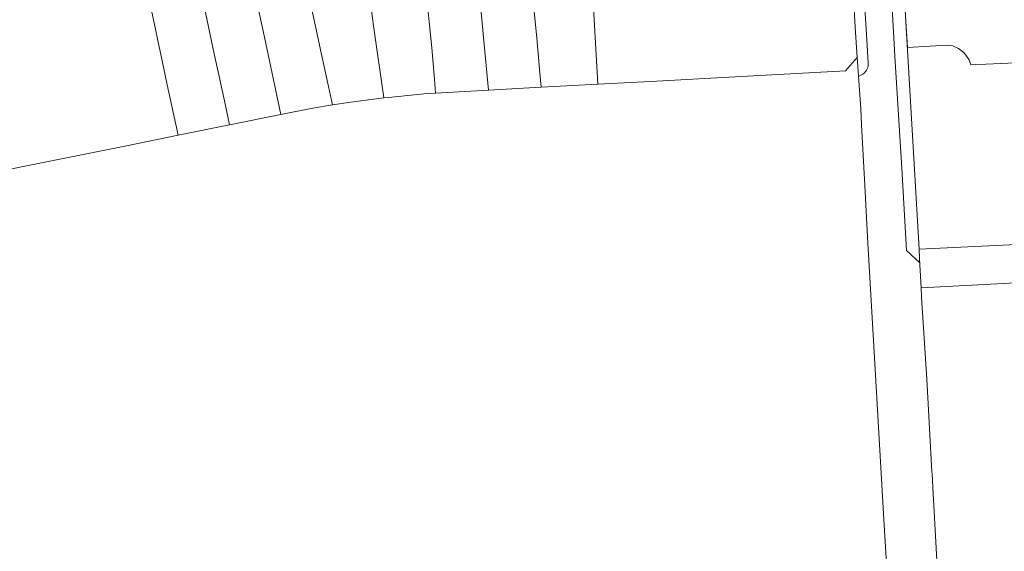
# Model space of a CAD drawing. Header units: millimetres. Extents: x -191 to 81095, y -508122 to 28741.
# Tile 110 of 251: x 5258 to 5492, y 9368 to 9495. Entities that reach past the tile are written whole.
import ezdxf

# ---------------------------------------------------------------- set-up
doc = ezdxf.new("R2010")
doc.units = ezdxf.units.MM
doc.linetypes.add('VE22-087 DB - VST Hervest-Dorsten ALK VA2736$0$1', pattern=[0])
for name, color, linetype, lineweight in [('VE22-087 DB - VST Hervest-Dorsten ALK VA2736$0$AX_Flurstueck', 9, 'VE22-087 DB - VST Hervest-Dorsten ALK VA2736$0$1', 18), ('VE22-087 DB - VST Hervest-Dorsten ALK VA2736$0$AX_Strassenverkehr', 7, 'VE22-087 DB - VST Hervest-Dorsten ALK VA2736$0$1', 18), ('VE22-087 DB - VST Hervest-Dorsten ALK VA2736$0$AX_Strassenverkehrsanlage', 7, 'VE22-087 DB - VST Hervest-Dorsten ALK VA2736$0$1', 18), ('VE22-087 DB - VST Hervest-Dorsten ALK VA2736$0$AX_Vegetationsmerkmal', 7, 'VE22-087 DB - VST Hervest-Dorsten ALK VA2736$0$1', 18), ('VE22-087 DB - VST Hervest-Dorsten ALK VA2736$0$AX_Wohnbauflaeche', 7, 'VE22-087 DB - VST Hervest-Dorsten ALK VA2736$0$1', 18), ('VE22-087 DB - VST Hervest-Dorsten ALK VA2736$0$Flurgrenzen', 9, 'VE22-087 DB - VST Hervest-Dorsten ALK VA2736$0$1', 18)]:
    doc.layers.add(name, color=color, linetype=linetype, lineweight=lineweight)
doc.layers.add('XREF ALK Kataster', color=251, linetype='Continuous')

# ---------------------------------------------------------------- blocks, each defined once
blk = doc.blocks.new('VE22-087 DB - VST Hervest-Dorsten ALK VA2736')
at = {"layer": 'VE22-087 DB - VST Hervest-Dorsten ALK VA2736$0$AX_Flurstueck', "linetype": 'VE22-087 DB - VST Hervest-Dorsten ALK VA2736$0$1', "lineweight": 13, "ltscale": 0.5}
for points in [[(5456.33, 9503, 0), (5456.88, 9493.03, 0), (5457.31, 9485.82, 0), (5458.17, 9473.73, 0), (5458.33, 9469.82, 0), (5459.15, 9455.36, 0), (5459.91, 9441.63, 0), (5461.11, 9419.83, 0), (5463.7, 9375.93, 0), (5464.64, 9360.18, 0)], [(5476.54, 9361.9, 0), (5475.33, 9383.52, 0), (5475.15, 9386.81, 0), (5475.13, 9387.22, 0), (5473.89, 9409.31, 0), (5472.67, 9428.84, 0), (5472.56, 9431.02, 0), (5472.2, 9437.97, 0), (5472.07, 9440.26, 0), (5468.85, 9495.71, 0), (5468.5, 9501.7, 0), (5466.62, 9534.07, 0), (5471.45, 9572.98, 0), (5472.48, 9581.2, 0), (5477.64, 9591.02, 0), (5480.02, 9595.56, 0), (5483.31, 9601.84, 0), (5489.16, 9600.46, 0), (5486.25, 9604.19, 0), (5487.11, 9609.18, 0), (5495.62, 9658.55, 0)]]:
    blk.add_polyline3d(points, dxfattribs=at)
for points in [[(5394.56, 9499.09, 0), (5390.85, 9528.36, 0), (5377.59, 9525.84, 0), (5381.12, 9490.5, 0), (5381.75, 9483.03, 0), (5381.76, 9482.97, 0), (5382.15, 9478.74, 0), (5395.66, 9479.46, 0)], [(5382.15, 9478.74, 0), (5381.76, 9482.97, 0), (5381.75, 9483.03, 0), (5381.12, 9490.5, 0), (5377.59, 9525.84, 0), (5365.36, 9523.52, 0), (5367.02, 9505.84, 0), (5367.08, 9505.18, 0), (5367.4, 9501.8, 0), (5367.68, 9498.79, 0), (5367.97, 9495.77, 0), (5368.45, 9490.63, 0), (5369.64, 9478.06, 0)], [(5367.68, 9498.79, 0), (5367.4, 9501.8, 0), (5367.08, 9505.18, 0), (5367.02, 9505.84, 0), (5365.36, 9523.52, 0), (5352.82, 9521.14, 0), (5355.03, 9499.05, 0), (5355.5, 9494.36, 0), (5356.12, 9488.17, 0), (5356.76, 9480.69, 0), (5357.07, 9477.37, 0), (5369.64, 9478.06, 0), (5368.45, 9490.63, 0), (5367.97, 9495.77, 0)], [(5345.89, 9476.36, 0), (5355.01, 9477.26, 0), (5357.07, 9477.37, 0), (5356.76, 9480.69, 0), (5356.12, 9488.17, 0), (5355.5, 9494.36, 0), (5355.03, 9499.05, 0), (5352.82, 9521.14, 0), (5346.87, 9520.01, 0), (5339.69, 9518.68, 0), (5339.79, 9517.69, 0), (5341.89, 9496.4, 0), (5342.31, 9493.4, 0), (5344.75, 9476.22, 0)], [(5339.79, 9517.69, 0), (5339.69, 9518.68, 0), (5339, 9518.55, 0), (5330.96, 9517.06, 0), (5323.71, 9515.71, 0), (5323.92, 9514.74, 0), (5329.87, 9486.96, 0), (5331.41, 9479.63, 0), (5332.55, 9474.54, 0), (5336.88, 9475.22, 0), (5344.75, 9476.22, 0), (5342.31, 9493.4, 0), (5341.89, 9496.4, 0)], [(5329.87, 9486.96, 0), (5323.92, 9514.74, 0), (5323.71, 9515.71, 0), (5323.09, 9515.6, 0), (5315.24, 9514.14, 0), (5311.62, 9513.47, 0), (5311.82, 9512.49, 0), (5315.04, 9496.9, 0), (5315.71, 9493.63, 0), (5316.34, 9490.67, 0), (5320.27, 9472.27, 0), (5327.82, 9473.79, 0), (5332.55, 9474.54, 0), (5331.41, 9479.63, 0)], [(5320.27, 9472.27, 0), (5316.34, 9490.67, 0), (5315.71, 9493.63, 0), (5315.04, 9496.9, 0), (5311.82, 9512.49, 0), (5311.62, 9513.47, 0), (5307.38, 9512.68, 0), (5299.43, 9511.2, 0), (5299.23, 9511.17, 0), (5299.44, 9510.19, 0), (5304.42, 9486.69, 0), (5305.47, 9481.74, 0), (5307.04, 9474.43, 0), (5308.05, 9469.8, 0)], [(5286.99, 9508.89, 0), (5287.2, 9507.92, 0), (5290.49, 9492.15, 0), (5291.28, 9488.4, 0), (5291.91, 9485.46, 0), (5293.21, 9479.34, 0), (5295.78, 9467.32, 0), (5308.05, 9469.8, 0), (5307.04, 9474.43, 0), (5305.47, 9481.74, 0), (5304.42, 9486.69, 0), (5299.44, 9510.19, 0), (5299.23, 9511.17, 0), (5291.46, 9509.72, 0)]]:
    blk.add_polyline3d(points, close=True, dxfattribs=at)
at = {"layer": 'VE22-087 DB - VST Hervest-Dorsten ALK VA2736$0$AX_Strassenverkehr', "color": 253, "linetype": 'VE22-087 DB - VST Hervest-Dorsten ALK VA2736$0$1', "lineweight": 13, "ltscale": 0.5, "true_color": 0x999999}
for points in [[(5456.33, 9503, 0), (5456.88, 9493.03, 0), (5457.31, 9485.82, 0), (5458.17, 9473.73, 0), (5458.33, 9469.82, 0), (5459.15, 9455.36, 0), (5459.91, 9441.63, 0), (5461.11, 9419.83, 0), (5463.7, 9375.93, 0), (5464.64, 9360.18, 0)], [(5476.54, 9361.9, 0), (5475.33, 9383.52, 0), (5475.15, 9386.81, 0), (5475.13, 9387.22, 0), (5473.89, 9409.31, 0), (5472.67, 9428.84, 0), (5472.56, 9431.02, 0), (5501.07, 9432.52, 0)], [(5500.24, 9441.57, 0), (5472.07, 9440.26, 0), (5468.85, 9495.71, 0)]]:
    blk.add_polyline3d(points, dxfattribs=at)
at = {"layer": 'VE22-087 DB - VST Hervest-Dorsten ALK VA2736$0$AX_Strassenverkehrsanlage', "color": 7, "linetype": 'VE22-087 DB - VST Hervest-Dorsten ALK VA2736$0$1', "lineweight": 13, "ltscale": 0.5, "true_color": 0xf7f7f0}
for points in [[(5458.56, 9508.15, 0), (5459.67, 9490.02, 0), (5459.98, 9484.53, 0), (5459.96, 9483.93, 0), (5459.89, 9483.47, 0), (5459.59, 9482.81, 0), (5459.08, 9482.18, 0), (5458.66, 9481.87, 0), (5457.63, 9481.32, 0)], [(5472.25, 9436.98, 0), (5469.05, 9439.88, 0), (5467.93, 9459.51, 0), (5466.35, 9484.83, 0), (5464.79, 9513.24, 0), (5463.85, 9533.08, 0), (5463.94, 9536.5, 0), (5464.26, 9540.03, 0), (5464.74, 9544.9, 0), (5467.02, 9561.9, 0), (5468.08, 9570.22, 0), (5468.47, 9572.58, 0), (5468.94, 9574.68, 0), (5470.41, 9578.88, 0), (5470.93, 9579.83, 0), (5471.54, 9580.62, 0), (5472.72, 9581.65, 0)]]:
    blk.add_polyline3d(points, dxfattribs=at)
at = {"layer": 'VE22-087 DB - VST Hervest-Dorsten ALK VA2736$0$AX_Vegetationsmerkmal', "color": 7, "linetype": 'VE22-087 DB - VST Hervest-Dorsten ALK VA2736$0$1', "lineweight": 13, "ltscale": 0.5}
blk.add_polyline3d([(5493.84, 9503.94, 0), (5468.5, 9501.7, 0), (5468.85, 9495.71, 0), (5469.29, 9488.2, 0), (5478.72, 9488.79, 0), (5480.09, 9488.62, 0), (5481.41, 9487.99, 0), (5482.71, 9487.05, 0), (5483.97, 9485.32, 0), (5484.36, 9484.1, 0), (5495.08, 9484.55, 0)], dxfattribs=at)
at = {"layer": 'VE22-087 DB - VST Hervest-Dorsten ALK VA2736$0$AX_Wohnbauflaeche', "color": 253, "linetype": 'VE22-087 DB - VST Hervest-Dorsten ALK VA2736$0$1', "lineweight": 13, "ltscale": 0.5, "true_color": 0x999999}
blk.add_polyline3d([(5244.29, 9456.92, 0), (5258.98, 9459.89, 0), (5271.26, 9462.37, 0), (5283.53, 9464.85, 0), (5295.78, 9467.32, 0), (5308.05, 9469.8, 0), (5320.27, 9472.27, 0), (5327.82, 9473.79, 0), (5332.55, 9474.54, 0), (5336.88, 9475.22, 0), (5344.75, 9476.22, 0), (5345.89, 9476.36, 0), (5355.01, 9477.26, 0), (5357.07, 9477.37, 0), (5369.64, 9478.06, 0), (5382.15, 9478.74, 0), (5395.66, 9479.46, 0), (5409.68, 9480.22, 0), (5423.94, 9480.99, 0), (5454.53, 9482.64, 0), (5457.31, 9485.82, 0), (5456.88, 9493.03, 0), (5456.33, 9503, 0)], dxfattribs=at)
at = {"layer": 'VE22-087 DB - VST Hervest-Dorsten ALK VA2736$0$Flurgrenzen', "ltscale": 0.5}
for points in [[(5456.33, 9503, 0), (5456.88, 9493.03, 0), (5457.31, 9485.82, 0), (5458.17, 9473.73, 0), (5458.33, 9469.82, 0), (5459.15, 9455.36, 0), (5459.91, 9441.63, 0), (5461.11, 9419.83, 0), (5463.7, 9375.93, 0), (5464.64, 9360.18, 0)], [(5464.64, 9360.18, 0), (5463.7, 9375.93, 0), (5461.11, 9419.83, 0), (5459.91, 9441.63, 0), (5459.15, 9455.36, 0), (5458.33, 9469.82, 0), (5458.17, 9473.73, 0), (5457.31, 9485.82, 0), (5456.88, 9493.03, 0), (5456.33, 9503, 0)]]:
    blk.add_polyline3d(points, dxfattribs=at)

msp = doc.modelspace()

# ---------------------------------------------------------------- block references
at = {"layer": 'XREF ALK Kataster', "color": 251}
msp.add_blockref('VE22-087 DB - VST Hervest-Dorsten ALK VA2736', (0, 0), dxfattribs=at)

doc.saveas('drawing.dxf')
